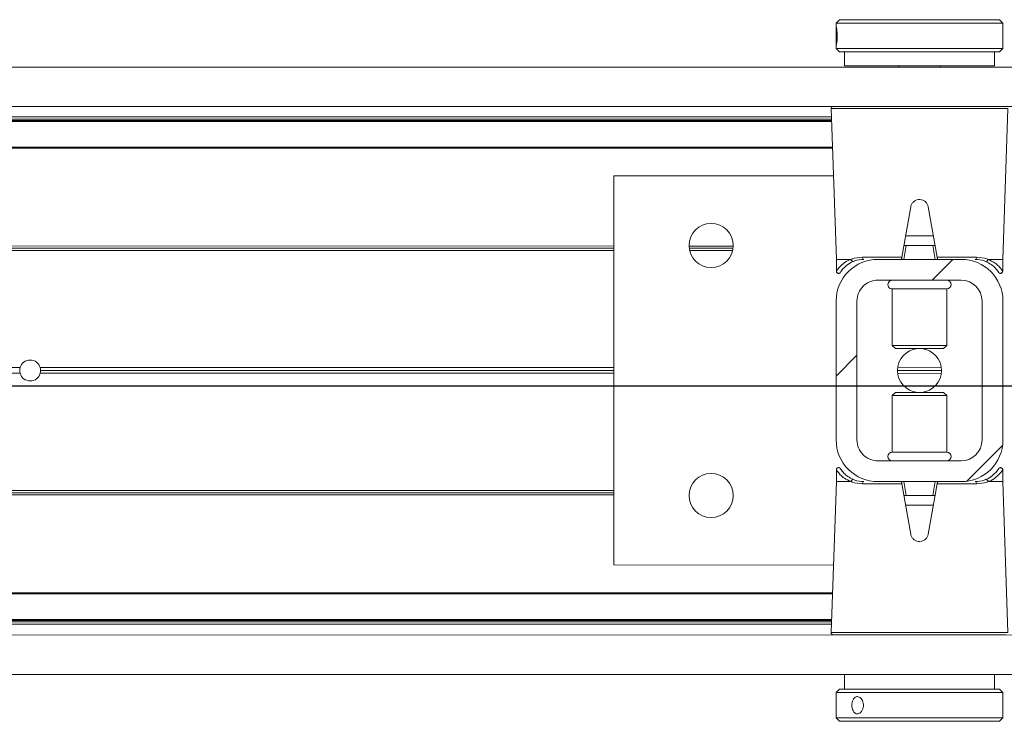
# Model space of a CAD drawing. Header units: feet. Extents: x 0 to 152508, y 0 to 59434.
# Tile 92 of 114: x 152338.527 to 152339.265, y 59421.628 to 59422.154. Entities that reach past the tile are written whole.
import ezdxf

# ---------------------------------------------------------------- set-up
doc = ezdxf.new("R2010")
doc.units = ezdxf.units.FT
doc.header["$LTSCALE"] = 0.1
doc.header["$MEASUREMENT"] = 0
doc.layers.add('Bridge plan$0$BR_P_Rail_Object', color=251, linetype='Continuous', lineweight=30)
doc.layers.add('Bridge plan$0$SC_Scratch7', color=252, linetype='Continuous', lineweight=0)

# ---------------------------------------------------------------- blocks, each defined once
blk = doc.blocks.new('Bridge plan$0$HIGH ST SCREENWALL_13 PANEL PLAN_2')
at = {"layer": 'Bridge plan$0$SC_Scratch7', "lineweight": 0}
h = blk.add_hatch(dxfattribs=at)
h.set_pattern_fill('ANSI32', color=256, scale=0.01, style=0, pattern_type=2)
h.set_pattern_definition([(44.99814199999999, (-53.8804333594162, -14.23253332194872), (-0.2651559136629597, 0.265173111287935), []), (44.99814199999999, (-53.7036570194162, -14.23253905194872), (-0.2651559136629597, 0.265173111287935), [])])
h.paths.add_polyline_path([(-46.45563017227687, 0.08500170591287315), (-46.45563355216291, -0.01916475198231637, 0.4142135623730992), (-46.42438462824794, -0.0504157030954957), (-46.36188474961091, -0.05041773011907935, 0.414213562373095), (-46.33063380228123, -0.01916880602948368), (-46.33063042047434, 0.08499765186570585, 0.414213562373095), (-46.36187934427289, 0.1162486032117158), (-46.42437922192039, 0.1162506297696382, 0.414213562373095)])
h.paths.add_polyline_path([(-46.34625876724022, -0.01916829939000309, -0.414213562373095), (-46.3618842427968, -0.03479276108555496), (-46.42438412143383, -0.03479073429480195, -0.414213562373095), (-46.44000858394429, -0.01916525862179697), (-46.44000520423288, 0.08500119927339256, -0.4142135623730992), (-46.42437972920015, 0.100625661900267), (-46.36187985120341, 0.1006236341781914, -0.414213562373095), (-46.34625539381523, 0.08499815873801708)])
for p, q in [((-46.45312333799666, 0.2959428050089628), (-46.45562341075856, 0.2934428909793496)), ((-46.45312333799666, 0.2959428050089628), (-46.33312357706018, 0.2959389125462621)), ((-46.33062366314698, 0.2934388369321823), (-46.33312357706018, 0.2959389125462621)), ((-46.45562354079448, 0.2894447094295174), (-46.45562389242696, 0.2786005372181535)), ((-46.45562341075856, 0.2934428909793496), (-46.45562354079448, 0.2894447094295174)), ((-46.45562341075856, 0.2934428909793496), (-46.33062366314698, 0.2934388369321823)), ((-46.3306241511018, 0.2783991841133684), (-46.33062379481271, 0.2893741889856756)), ((-46.33062379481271, 0.2893741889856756), (-46.33062366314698, 0.2934388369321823)), ((-46.45562389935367, 0.2784034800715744), (-46.4556240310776, 0.274328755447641)), ((-46.4556240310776, 0.274328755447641), (-46.45312411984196, 0.2718286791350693)), ((-46.4556240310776, 0.274328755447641), (-46.33062428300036, 0.2743247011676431)), ((-46.33312436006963, 0.2718247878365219), (-46.33062428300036, 0.2743247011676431)), ((-46.33062428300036, 0.2743247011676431), (-46.3306241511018, 0.2783991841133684)), ((-46.45312411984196, 0.2718286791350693), (-46.33312436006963, 0.2718247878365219)), ((-46.44937412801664, 0.2718285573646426), (-46.44937446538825, 0.261411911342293)), ((-46.33687469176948, 0.2614082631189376), (-46.33687435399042, 0.2718249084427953)), ((-48.38791228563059, 0.2604806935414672), (-44.39833693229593, 0.2603512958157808)), ((-46.33687469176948, 0.2614082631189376), (-46.44937446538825, 0.261411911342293)), ((-46.40874954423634, 0.2614105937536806), (-46.40874957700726, 0.2604165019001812)), ((-46.37749963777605, 0.2604154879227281), (-46.37749960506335, 0.2614095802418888)), ((-48.38791324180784, 0.2309807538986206), (-44.39833788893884, 0.2308513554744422)), ((-46.45941208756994, 0.2293832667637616), (-46.45546511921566, 0.1162516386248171)), ((-46.39312561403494, 0.2293811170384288), (-46.45941208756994, 0.2293832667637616)), ((-46.32683914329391, 0.2293789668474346), (-46.39312561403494, 0.2293811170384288)), ((-46.33079345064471, 0.1162475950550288), (-46.32683914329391, 0.2293789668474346)), ((-48.23039507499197, 0.2231216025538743), (-46.45919162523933, 0.2230641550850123)), ((-48.23166386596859, 0.2213893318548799), (-46.45913118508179, 0.2213318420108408)), ((-46.45907069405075, 0.2195980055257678), (-48.21603895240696, 0.2196549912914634)), ((-46.45909931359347, 0.2204182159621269), (-48.21603892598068, 0.2204752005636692)), ((-46.45837247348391, 0.1995848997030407), (-48.21603960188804, 0.1996419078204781)), ((-46.45840108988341, 0.2004051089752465), (-48.21603957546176, 0.2004621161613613)), ((-46.62229346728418, 0.1787569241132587), (-46.62230292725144, -0.1129091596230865)), ((-46.45764563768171, 0.1787515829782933), (-46.62229346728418, 0.1787569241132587)), ((-46.39968967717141, 0.1556198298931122), (-46.40635374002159, 0.1178332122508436)), ((-46.37990472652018, 0.1178323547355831), (-46.38656634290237, 0.1556194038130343)), ((-46.38275184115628, 0.1339821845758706), (-46.40350557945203, 0.1339828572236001)), ((-46.62229517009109, 0.1262570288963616), (-47.71879994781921, 0.1262925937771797)), ((-46.53284226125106, 0.126254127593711), (-46.56591503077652, 0.1262552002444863)), ((-46.40313014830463, 0.1266665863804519), (-46.40496721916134, 0.116250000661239)), ((-46.40406900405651, 0.1266666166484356), (-46.40313014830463, 0.1266665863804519)), ((-46.38312774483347, 0.1266659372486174), (-46.40313014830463, 0.1266665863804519)), ((-46.38129134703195, 0.116249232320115), (-46.38312774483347, 0.1266659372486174)), ((-46.38312774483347, 0.1266659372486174), (-46.38218889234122, 0.1266659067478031)), ((-46.62229527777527, 0.1229237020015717), (-47.7188564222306, 0.1229592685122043)), ((-46.62229522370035, 0.1245903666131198), (-47.71864826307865, 0.1246259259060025)), ((-46.53296878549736, 0.1245874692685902), (-46.56578861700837, 0.124588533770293)), ((-46.53326779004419, 0.1229208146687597), (-46.56548972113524, 0.1229218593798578)), ((-46.45546511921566, 0.1162516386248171), (-46.45546540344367, 0.1074893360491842)), ((-46.45546511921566, 0.1162516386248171), (-46.44457840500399, 0.1162512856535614)), ((-46.43592021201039, 0.1178341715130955), (-46.40635374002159, 0.1178332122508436)), ((-46.36187934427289, 0.1162486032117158), (-46.4243792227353, 0.1162506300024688)), ((-46.37990472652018, 0.1178323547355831), (-46.35033825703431, 0.1178313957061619)), ((-46.34168016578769, 0.1162479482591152), (-46.33079345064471, 0.1162475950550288)), ((-46.33079373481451, 0.1074852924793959), (-46.33079345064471, 0.1162475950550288)), ((-46.45151018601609, 0.107831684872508), (-46.45090730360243, 0.1085522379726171)), ((-46.36187985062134, 0.100623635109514), (-46.42437972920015, 0.100625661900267)), ((-46.41354662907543, 0.09406364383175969), (-46.41354800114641, 0.05174745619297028)), ((-46.41353105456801, 0.0940636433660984), (-46.41354662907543, 0.09406364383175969)), ((-46.37271337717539, 0.09406231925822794), (-46.41353105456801, 0.0940636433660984)), ((-46.37271474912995, 0.05174613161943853), (-46.37271337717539, 0.09406231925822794)), ((-46.45563017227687, 0.08500170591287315), (-46.45563355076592, -0.01916475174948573)), ((-46.44000520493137, 0.0850011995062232), (-46.44000858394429, -0.01916525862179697)), ((-46.34625877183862, -0.01916829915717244), (-46.34625539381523, 0.08499815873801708)), ((-46.33063380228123, -0.01916880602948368), (-46.33063042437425, 0.08499765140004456)), ((-46.41354800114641, 0.05174745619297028), (-46.4111760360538, 0.04937533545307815)), ((-46.41353242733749, 0.05174745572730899), (-46.41354800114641, 0.05174745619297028)), ((-46.37271474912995, 0.05174613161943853), (-46.41353242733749, 0.05174745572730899)), ((-46.37508687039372, 0.04937416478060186), (-46.37271474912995, 0.05174613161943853)), ((-46.41116226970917, 0.04937533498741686), (-46.4111760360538, 0.04937533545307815)), ((-46.37508687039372, 0.04937416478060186), (-46.41116226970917, 0.04937533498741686)), ((-47.06731543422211, 0.03081373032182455), (-48.09812864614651, 0.03084716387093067)), ((-47.06731529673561, 0.03506290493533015), (-48.09812850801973, 0.03509633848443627)), ((-46.62229826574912, 0.03079929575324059), (-47.05227934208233, 0.03081324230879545)), ((-46.62229812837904, 0.03504847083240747), (-47.05227920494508, 0.03506241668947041)), ((-46.62229819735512, 0.03292388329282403), (-47.05198483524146, 0.03293781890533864)), ((-46.37659035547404, 0.0329159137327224), (-46.40967362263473, 0.03291698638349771)), ((-46.37672743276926, 0.03079133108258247), (-46.40953668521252, 0.03079239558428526)), ((-46.3767272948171, 0.03504050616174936), (-46.40953654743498, 0.03504156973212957)), ((-46.41117710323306, 0.01645873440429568), (-46.41354922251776, 0.01408676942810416)), ((-46.41117710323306, 0.01645873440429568), (-46.37508793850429, 0.01645756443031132)), ((-46.37271596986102, 0.01408544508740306), (-46.37508793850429, 0.01645756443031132)), ((-46.41354922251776, 0.01408676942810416), (-46.41355059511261, -0.02822941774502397)), ((-46.41354922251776, 0.01408676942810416), (-46.37271596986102, 0.01408544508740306)), ((-46.37271734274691, -0.02823074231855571), (-46.37271596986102, 0.01408544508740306)), ((-46.41355059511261, -0.02822941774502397), (-46.37271734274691, -0.02823074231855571)), ((-46.42438412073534, -0.03479073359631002), (-46.3618842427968, -0.03479276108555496)), ((-46.45547024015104, -0.04165239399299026), (-46.45547052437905, -0.05041469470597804)), ((-46.33475378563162, -0.04199878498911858), (-46.33535667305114, -0.04271933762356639)), ((-46.33079885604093, -0.05041873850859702), (-46.33079857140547, -0.04165643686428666)), ((-46.45547052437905, -0.05041469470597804), (-46.45942483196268, -0.1635460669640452)), ((-46.44458381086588, -0.0504150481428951), (-46.45547052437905, -0.05041469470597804)), ((-46.42438462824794, -0.0504157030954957), (-46.36188474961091, -0.05041773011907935)), ((-46.4049726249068, -0.05041633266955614), (-46.40313622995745, -0.06083303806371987)), ((-46.38313382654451, -0.06083368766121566), (-46.38129675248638, -0.0504171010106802)), ((-46.33079885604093, -0.05041873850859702), (-46.34168557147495, -0.05041838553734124)), ((-46.3268518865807, -0.1635503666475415), (-46.33079885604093, -0.05041873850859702)), ((-46.62230111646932, -0.05707593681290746), (-47.71886226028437, -0.05704037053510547)), ((-46.62230117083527, -0.05874260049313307), (-47.71865421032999, -0.05870704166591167)), ((-46.40635924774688, -0.05199945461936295), (-46.43592572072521, -0.05199849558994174)), ((-46.39969763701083, -0.08978650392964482), (-46.40635924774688, -0.05199945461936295)), ((-46.37991023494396, -0.05200031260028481), (-46.38657430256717, -0.08978692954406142)), ((-46.35034376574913, -0.05200127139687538), (-46.37991023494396, -0.05200031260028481)), ((-46.62230122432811, -0.06040926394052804), (-47.71880600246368, -0.06037369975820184)), ((-46.40313622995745, -0.06083303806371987), (-46.40407508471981, -0.06083300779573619)), ((-46.40313622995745, -0.06083303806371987), (-46.38313382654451, -0.06083368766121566)), ((-46.38219497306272, -0.06083371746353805), (-46.38313382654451, -0.06083368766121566)), ((-46.40351213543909, -0.06814928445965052), (-46.38275839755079, -0.06814995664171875)), ((-46.62230292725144, -0.1129091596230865), (-46.45765509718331, -0.112914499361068)), ((-46.45840733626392, -0.1344358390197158), (-48.21605043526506, -0.1343788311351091)), ((-46.45838328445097, -0.1337477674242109), (-48.21605041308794, -0.1336907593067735)), ((-46.45911147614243, -0.1545810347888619), (-48.21605108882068, -0.1545240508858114)), ((-46.45908742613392, -0.1538929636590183), (-48.21605106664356, -0.1538359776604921)), ((-48.23167608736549, -0.1554371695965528), (-46.45914340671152, -0.1554946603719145)), ((-48.23040740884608, -0.157169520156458), (-46.45920395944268, -0.1572269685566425)), ((-48.38792609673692, -0.1653517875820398), (-44.39835074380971, -0.1654811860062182)), ((-46.45942483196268, -0.1635460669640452), (-46.3268518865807, -0.1635503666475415)), ((-46.32849136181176, -0.1652479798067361), (-46.45778547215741, -0.1652437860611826)), ((-48.38792705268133, -0.1948517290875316), (-44.39835169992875, -0.1949811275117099)), ((-46.44938928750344, -0.1955753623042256), (-46.44938962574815, -0.2059920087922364)), ((-46.33688985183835, -0.2059956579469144), (-46.33688951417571, -0.1955790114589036)), ((-46.45313961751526, -0.2059918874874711), (-46.45563969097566, -0.208491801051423)), ((-46.43788342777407, -0.2059923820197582), (-46.45313961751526, -0.2059918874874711)), ((-46.33313985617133, -0.2059957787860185), (-46.43788342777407, -0.2059923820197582)), ((-46.3306399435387, -0.2084958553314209), (-46.33313985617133, -0.2059957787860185)), ((-46.45563969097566, -0.208491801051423), (-46.45564031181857, -0.2276059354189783)), ((-46.43974783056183, -0.2084923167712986), (-46.45563969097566, -0.208491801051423)), ((-46.3306399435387, -0.2084958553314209), (-46.43974783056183, -0.2084923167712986)), ((-46.33064056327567, -0.2276099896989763), (-46.3306399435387, -0.2084958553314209)), ((-46.45564031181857, -0.2276059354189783), (-46.45314040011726, -0.2301060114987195)), ((-46.43974845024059, -0.227606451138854), (-46.45564031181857, -0.2276059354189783)), ((-46.33064056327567, -0.2276099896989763), (-46.43974845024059, -0.227606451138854)), ((-46.33314063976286, -0.2301099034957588), (-46.33064056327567, -0.2276099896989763)), ((-46.43788421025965, -0.2301065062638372), (-46.45314040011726, -0.2301060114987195)), ((-46.33314063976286, -0.2301099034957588), (-46.43788421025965, -0.2301065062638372))]:
    blk.add_line(p, q, dxfattribs=at)
for centre, radius in [((-46.54937863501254, 0.1266713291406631), 0.01654163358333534), ((-46.54938471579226, -0.06082829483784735), 0.01654163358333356)]:
    blk.add_circle(centre, radius, dxfattribs=at)
for centre, radius, start, end in [((-46.457772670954, 0.2294404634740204), 0.001640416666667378, 115.734717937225, 181.9981416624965), ((-46.4243802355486, 0.08500069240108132), 0.03124993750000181, 89.9981416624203, 179.9981416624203), ((-46.43449394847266, 0.1176562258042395), 0.001437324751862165, 172.888278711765, 257.8741882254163), ((-46.3618803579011, 0.08499866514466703), 0.03124993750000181, 359.9981416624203, 89.9981416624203), ((-46.35176453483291, 0.117653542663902), 0.001437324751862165, 282.1220950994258, 7.108004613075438), ((-46.4243802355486, 0.08500069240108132), 0.01562496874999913, 89.9981416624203, 179.9981416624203), ((-46.41354652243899, 0.09734447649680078), 0.003280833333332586, 89.99814166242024, 269.9981416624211), ((-46.37271327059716, 0.09734315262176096), 0.003280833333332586, 269.9981416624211, 89.99814166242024), ((-46.3618803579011, 0.08499866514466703), 0.0156249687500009, 359.9981416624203, 89.9981416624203), ((-46.39313198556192, 0.03291645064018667), 0.01654163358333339, 95.75174432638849, 264.2445389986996), ((-46.39313198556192, 0.03291645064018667), 0.0165416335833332, 275.7517443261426, 84.24453899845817), ((-47.05979731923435, 0.03293807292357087), 0.007812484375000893, 15.7783413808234, 164.2179419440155), ((-47.05979731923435, 0.03293807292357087), 0.007812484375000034, 164.2179419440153, 179.9981416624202), ((-47.05979731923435, 0.03293807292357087), 0.007812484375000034, 179.9981416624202, 195.7783413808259), ((-47.05979731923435, 0.03293807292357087), 0.007812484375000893, 195.7783413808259, 344.217941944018), ((-47.05979731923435, 0.03293807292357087), 0.007812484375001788, 344.217941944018, 359.9981416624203), ((-47.05979731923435, 0.03293807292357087), 0.007812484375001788, 359.9981416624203, 15.7783413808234), ((-46.42438361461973, -0.01916576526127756), 0.03124993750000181, 179.9981416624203, 269.9981416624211), ((-46.42438361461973, -0.01916576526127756), 0.01562496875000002, 179.9981416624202, 269.9981416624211), ((-46.36188373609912, -0.01916779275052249), 0.03124993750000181, 269.9981416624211, 359.9981416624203), ((-46.36188373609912, -0.01916779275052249), 0.0156249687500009, 269.9981416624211, 359.9981416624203), ((-46.41355070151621, -0.0315102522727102), 0.00328083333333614, 89.99814166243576, 269.9981416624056), ((-46.37271744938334, -0.03151157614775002), 0.00328083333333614, 269.9981416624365, 89.99814166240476), ((-46.43449944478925, -0.05182064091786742), 0.001437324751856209, 102.1220950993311, 187.1080046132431), ((-46.35177003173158, -0.05182332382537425), 0.001437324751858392, 352.8882787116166, 77.8741882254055), ((-46.45778541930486, -0.163603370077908), 0.00164041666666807, 177.9981416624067, 269.9981416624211)]:
    blk.add_arc(centre, radius, start, end, dxfattribs=at)
for points, knots in [([(-46.45554333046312, 0.2838858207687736), (-46.45554717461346, 0.2846156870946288), (-46.45555485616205, 0.2860753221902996), (-46.45560193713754, 0.2880194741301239), (-46.45563267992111, 0.2895027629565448), (-46.45560803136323, 0.2903553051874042), (-46.45550213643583, 0.2904778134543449), (-46.45532360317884, 0.2898614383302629), (-46.45511276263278, 0.2885771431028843), (-46.45492934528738, 0.2867626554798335), (-46.45483194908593, 0.2846213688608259), (-46.4548528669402, 0.2824015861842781), (-46.45498426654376, 0.2803525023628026), (-46.45518380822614, 0.2786965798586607), (-46.45539071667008, 0.2776204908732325), (-46.45554796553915, 0.2772511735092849), (-46.45562510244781, 0.2776275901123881), (-46.45562682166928, 0.2787032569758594), (-46.45558632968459, 0.2803611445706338), (-46.45554919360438, 0.2821904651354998), (-46.45554499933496, 0.2834039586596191), (-46.45554333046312, 0.2838858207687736)], [0, 0, 0, 0, 0.05349003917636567, 0.1069730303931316, 0.1606387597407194, 0.2144249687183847, 0.2680134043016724, 0.3213959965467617, 0.3748823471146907, 0.428621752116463, 0.4823711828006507, 0.5358682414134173, 0.5892453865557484, 0.642821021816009, 0.6966044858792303, 0.7502816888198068, 0.8037058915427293, 0.857123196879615, 0.9107890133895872, 0.9645754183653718, 1, 1, 1, 1]), ([(-46.33063094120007, 0.278399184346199), (-46.33062927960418, 0.278520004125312), (-46.33062310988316, 0.2789688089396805), (-46.33066407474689, 0.2803761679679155), (-46.3307013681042, 0.2824000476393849), (-46.33070847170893, 0.2846357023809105), (-46.33067814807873, 0.2867482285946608), (-46.33063228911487, 0.2884394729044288), (-46.33063004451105, 0.2891003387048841), (-46.3306291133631, 0.2893741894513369)], [0, 0, 0, 0, 0.06072773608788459, 0.2255858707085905, 0.390818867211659, 0.5554446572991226, 0.7194280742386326, 0.8837361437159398, 1, 1, 1, 1]), ([(-46.38656634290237, 0.1556194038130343), (-46.38676936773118, 0.1563452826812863), (-46.38717544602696, 0.1577971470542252), (-46.38865450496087, 0.1595621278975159), (-46.39058700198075, 0.1607619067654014), (-46.39281839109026, 0.1612452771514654), (-46.39506926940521, 0.1609673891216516), (-46.39710084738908, 0.1599679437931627), (-46.3986886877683, 0.1583535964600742), (-46.39944869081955, 0.1567791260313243), (-46.39964538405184, 0.1558328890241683), (-46.39968967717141, 0.1556198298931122)], [0, 0, 0, 0, 0.1209405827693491, 0.2418986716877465, 0.3631789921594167, 0.4839141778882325, 0.6036428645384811, 0.7231756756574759, 0.8435617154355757, 0.9647756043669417, 1, 1, 1, 1]), ([(-46.40406900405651, 0.1266666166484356), (-46.40417307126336, 0.1266713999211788), (-46.40438171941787, 0.1266809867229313), (-46.40458438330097, 0.1267923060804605), (-46.4046804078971, 0.1269890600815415), (-46.40468930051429, 0.1272400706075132), (-46.40465762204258, 0.1274406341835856), (-46.40464265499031, 0.127535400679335)], [0, 0, 0, 0, 0.2090964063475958, 0.4192230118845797, 0.614313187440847, 0.8177607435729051, 1, 1, 1, 1]), ([(-46.38161518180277, 0.1275346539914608), (-46.38159501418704, 0.1274011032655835), (-46.38155452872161, 0.1271330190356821), (-46.38161649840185, 0.1268497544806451), (-46.38181283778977, 0.1267028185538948), (-46.38202618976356, 0.1266682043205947), (-46.38215714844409, 0.1266663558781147), (-46.38218889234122, 0.1266659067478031)], [0, 0, 0, 0, 0.2596090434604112, 0.5211299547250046, 0.7440978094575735, 0.9379679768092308, 1, 1, 1, 1]), ([(-46.45538790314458, 0.1074876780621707), (-46.45541327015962, 0.1074510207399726), (-46.45575690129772, 0.1069544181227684), (-46.4544434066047, 0.1090098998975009), (-46.45159331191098, 0.1121265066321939), (-46.44799700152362, 0.114777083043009), (-46.44530820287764, 0.1159365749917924), (-46.44457840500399, 0.1162512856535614)], [0, 0, 0, 0, 0.02419217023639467, 0.3277420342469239, 0.606783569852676, 0.8932725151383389, 1, 1, 1, 1]), ([(-46.44254337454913, 0.1147570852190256), (-46.44322542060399, 0.1144567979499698), (-46.44565444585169, 0.1133873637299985), (-46.44892619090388, 0.110922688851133), (-46.45151534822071, 0.1080175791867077), (-46.45270011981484, 0.1061102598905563), (-46.45238003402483, 0.1065857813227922), (-46.4523514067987, 0.1066283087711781)], [0, 0, 0, 0, 0.1078427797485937, 0.3840685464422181, 0.6668848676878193, 0.9702082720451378, 1, 1, 1, 1]), ([(-46.44457840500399, 0.1162512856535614), (-46.4445697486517, 0.1162511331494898), (-46.44455522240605, 0.1162508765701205), (-46.44453664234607, 0.1162484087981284), (-46.44452398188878, 0.1162452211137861), (-46.44451442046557, 0.1162412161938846), (-46.44450777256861, 0.1162367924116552), (-46.44450355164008, 0.1162313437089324), (-46.44450176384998, 0.1162274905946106), (-46.44450125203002, 0.1162249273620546), (-46.44450106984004, 0.1162240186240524)], [0, 0, 0, 0, 0.3215596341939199, 0.5397412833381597, 0.6888517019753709, 0.79191255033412, 0.9005355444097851, 0.9440219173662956, 0.9801240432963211, 1, 1, 1, 1]), ([(-46.44450106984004, 0.1162240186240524), (-46.44447765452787, 0.116233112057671), (-46.44416695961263, 0.1163537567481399), (-46.44168118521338, 0.1172780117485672), (-46.43861872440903, 0.1175736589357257), (-46.43592021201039, 0.1178341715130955)], [0, 0, 0, 0, 0.009594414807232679, 0.1272952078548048, 1, 1, 1, 1]), ([(-46.44450106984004, 0.1162240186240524), (-46.44445800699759, 0.1160448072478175), (-46.4443718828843, 0.1156863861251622), (-46.44406462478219, 0.1152173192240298), (-46.44366546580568, 0.1148677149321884), (-46.443205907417, 0.1146769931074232), (-46.44286730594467, 0.114670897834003), (-46.4426520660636, 0.1147179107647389), (-46.44258507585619, 0.114742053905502), (-46.44254337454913, 0.1147570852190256)], [0, 0, 0, 0, 0.1824633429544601, 0.3649266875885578, 0.5473901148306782, 0.7298544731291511, 0.9123202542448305, 0.9454189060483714, 1, 1, 1, 1]), ([(-46.43479586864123, 0.1162509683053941), (-46.43724223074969, 0.1160092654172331), (-46.4400492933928, 0.11573192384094), (-46.44225937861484, 0.114868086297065), (-46.44254337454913, 0.1147570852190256)], [0, 0, 0, 0, 0.8715029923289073, 1, 1, 1, 1]), ([(-46.40635374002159, 0.1178332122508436), (-46.40638673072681, 0.1176461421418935), (-46.40645267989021, 0.1172721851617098), (-46.40653803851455, 0.1167881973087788), (-46.40660133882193, 0.1164292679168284), (-46.40662985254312, 0.1162675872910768), (-46.40663221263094, 0.1162541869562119), (-46.40663294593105, 0.1162500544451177)], [0, 0, 0, 0, 0.2211044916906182, 0.4419883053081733, 0.6682230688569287, 0.8976805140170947, 1, 1, 1, 1]), ([(-46.37962562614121, 0.1162491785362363), (-46.37962903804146, 0.1162685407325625), (-46.37963586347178, 0.1163072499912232), (-46.37968819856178, 0.1166041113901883), (-46.37976523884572, 0.1170411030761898), (-46.37984320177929, 0.1174833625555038), (-46.37989101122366, 0.1177545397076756), (-46.37990472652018, 0.1178323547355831)], [0, 0, 0, 0, 0.2253311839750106, 0.4504917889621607, 0.6794496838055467, 0.9080175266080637, 1, 1, 1, 1]), ([(-46.34371529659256, 0.1147538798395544), (-46.34399927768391, 0.1148648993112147), (-46.34620931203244, 0.1157288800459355), (-46.34901635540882, 0.1160064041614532), (-46.35146270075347, 0.1162482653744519)], [0, 0, 0, 0, 0.1284970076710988, 1, 1, 1, 1]), ([(-46.35033825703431, 0.1178313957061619), (-46.34763975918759, 0.1175707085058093), (-46.34457732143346, 0.1172748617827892), (-46.34209160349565, 0.1163504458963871), (-46.34178091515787, 0.1162297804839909), (-46.34175750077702, 0.1162206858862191)], [0, 0, 0, 0, 0.8727047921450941, 0.9904055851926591, 1, 1, 1, 1]), ([(-46.34175750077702, 0.1162206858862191), (-46.34180057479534, 0.1160414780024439), (-46.34188672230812, 0.1156830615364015), (-46.34219401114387, 0.1152140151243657), (-46.34259319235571, 0.1148644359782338), (-46.34305276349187, 0.1146737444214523), (-46.34339136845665, 0.1146676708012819), (-46.34360660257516, 0.1147146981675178), (-46.34367359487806, 0.1147388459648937), (-46.34371529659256, 0.1147538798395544)], [0, 0, 0, 0, 0.1824633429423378, 0.3649266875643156, 0.5473901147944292, 0.7298544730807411, 0.9123202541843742, 0.9454189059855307, 1, 1, 1, 1]), ([(-46.33487204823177, 0.108004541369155), (-46.33440062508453, 0.1073167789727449), (-46.33343196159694, 0.1059035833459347), (-46.33427323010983, 0.1072799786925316), (-46.33628802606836, 0.1098053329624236), (-46.33918804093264, 0.1125178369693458), (-46.34216471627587, 0.1139880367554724), (-46.34371529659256, 0.1147538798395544)], [0, 0, 0, 0, 0.216466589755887, 0.4447885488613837, 0.6224134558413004, 0.8033112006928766, 1, 1, 1, 1]), ([(-46.34175750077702, 0.1162206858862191), (-46.34175711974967, 0.1162223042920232), (-46.3417562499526, 0.1162259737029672), (-46.34175262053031, 0.116231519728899), (-46.34174114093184, 0.1162409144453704), (-46.34171603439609, 0.1162468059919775), (-46.3416937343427, 0.1162475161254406), (-46.34168016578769, 0.1162479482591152)], [0, 0, 0, 0, 0.03580645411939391, 0.08120784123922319, 0.1683558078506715, 0.4940119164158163, 1, 1, 1, 1]), ([(-46.34168016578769, 0.1162479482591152), (-46.33998851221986, 0.11542829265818), (-46.33676430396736, 0.1138660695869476), (-46.33357674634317, 0.1110059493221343), (-46.3312671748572, 0.108162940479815), (-46.33100918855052, 0.1077203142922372), (-46.33087125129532, 0.1074836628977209)], [0, 0, 0, 0, 0.2571529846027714, 0.490121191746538, 0.7273915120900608, 1, 1, 1, 1]), ([(-46.45544987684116, 0.1074873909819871), (-46.45545522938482, 0.1073743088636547), (-46.45546941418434, 0.107074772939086), (-46.45530281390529, 0.1065974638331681), (-46.45494897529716, 0.10613251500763), (-46.45445090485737, 0.1058235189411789), (-46.45392441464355, 0.1057133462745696), (-46.4534660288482, 0.1057579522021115), (-46.4531089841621, 0.105886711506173), (-46.45284258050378, 0.1060524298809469), (-46.45266138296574, 0.1062131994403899), (-46.45255257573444, 0.106338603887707), (-46.45250254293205, 0.106404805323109), (-46.45247683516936, 0.1064409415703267), (-46.45245502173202, 0.1064730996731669), (-46.452429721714, 0.1065122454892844), (-46.45240100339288, 0.1065594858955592), (-46.45225435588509, 0.1067826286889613), (-46.45194809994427, 0.1073168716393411), (-46.45142599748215, 0.1079492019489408), (-46.45134002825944, 0.1080533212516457)], [0, 0, 0, 0, 0.02130453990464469, 0.05643219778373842, 0.0926456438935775, 0.1300030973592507, 0.164520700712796, 0.1924100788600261, 0.2159615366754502, 0.2356471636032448, 0.2513168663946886, 0.2619547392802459, 0.2675243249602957, 0.2724181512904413, 0.2795765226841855, 0.2941373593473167, 0.340066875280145, 0.5236046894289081, 0.9215570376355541, 1, 1, 1, 1]), ([(-46.3348810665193, 0.1079968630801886), (-46.33466078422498, 0.1077084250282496), (-46.33407337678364, 0.1069392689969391), (-46.3339006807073, 0.1066175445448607), (-46.33382753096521, 0.10650699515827), (-46.33381266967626, 0.1064802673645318), (-46.3337572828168, 0.1064015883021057), (-46.33369254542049, 0.1063165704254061), (-46.33354976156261, 0.1061588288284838), (-46.33329025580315, 0.1059550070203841), (-46.33285847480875, 0.105755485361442), (-46.33228900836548, 0.1056996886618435), (-46.33169647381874, 0.1058668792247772), (-46.33123304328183, 0.1062095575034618), (-46.33094056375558, 0.1066384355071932), (-46.33081356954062, 0.1070528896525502), (-46.33078055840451, 0.1073354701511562), (-46.33079984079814, 0.1074726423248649), (-46.33080258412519, 0.1074921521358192)], [0, 0, 0, 0, 0.239494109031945, 0.6386401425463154, 0.690387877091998, 0.7194794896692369, 0.7258785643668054, 0.7320686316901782, 0.746010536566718, 0.7666494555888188, 0.7961242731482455, 0.8367373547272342, 0.8745890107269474, 0.912743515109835, 0.945910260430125, 0.9731441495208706, 0.9961802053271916, 1, 1, 1, 1]), ([(-46.45138290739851, -0.04216396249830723), (-46.45160319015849, -0.04187552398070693), (-46.45219059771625, -0.04110636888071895), (-46.45236329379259, -0.04078464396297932), (-46.45243644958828, -0.04067409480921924), (-46.45245130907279, -0.04064736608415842), (-46.45250669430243, -0.04056868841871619), (-46.45257142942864, -0.04048367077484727), (-46.45271421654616, -0.04032592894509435), (-46.4529737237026, -0.04012210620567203), (-46.4534054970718, -0.03992258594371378), (-46.45397496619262, -0.03986678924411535), (-46.45456750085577, -0.04003397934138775), (-46.45503093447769, -0.04037665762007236), (-46.45532341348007, -0.04080553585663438), (-46.45545041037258, -0.0412199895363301), (-46.45548341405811, -0.04150256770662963), (-46.45546413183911, -0.0416397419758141), (-46.45546139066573, -0.0416592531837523)], [0, 0, 0, 0, 0.239494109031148, 0.6386401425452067, 0.6903878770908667, 0.7194794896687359, 0.7258785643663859, 0.7320686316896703, 0.746010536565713, 0.7666494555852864, 0.7961242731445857, 0.8367373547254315, 0.8745890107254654, 0.9127435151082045, 0.9459102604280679, 0.9731441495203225, 0.9961802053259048, 1, 1, 1, 1]), ([(-46.44458381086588, -0.0504150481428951), (-46.44627546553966, -0.04959539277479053), (-46.44949967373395, -0.04803316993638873), (-46.4526872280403, -0.04517304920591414), (-46.45499680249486, -0.04233003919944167), (-46.45525478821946, -0.0418874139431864), (-46.45539272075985, -0.04165076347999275)], [0, 0, 0, 0, 0.2571529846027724, 0.4901211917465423, 0.7273915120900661, 1, 1, 1, 1]), ([(-46.45139192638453, -0.04217164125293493), (-46.45186335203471, -0.04148387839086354), (-46.45283201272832, -0.04007068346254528), (-46.45199074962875, -0.04144707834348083), (-46.44997595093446, -0.0439724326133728), (-46.44707593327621, -0.04668493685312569), (-46.44409926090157, -0.04815513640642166), (-46.44254868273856, -0.04892097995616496)], [0, 0, 0, 0, 0.2164665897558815, 0.4447885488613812, 0.6224134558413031, 0.8033112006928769, 1, 1, 1, 1]), ([(-46.34372060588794, -0.04892418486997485), (-46.34303855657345, -0.04862389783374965), (-46.34060952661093, -0.04755446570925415), (-46.33733778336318, -0.04508978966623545), (-46.33474862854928, -0.0421846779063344), (-46.33356385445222, -0.04027735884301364), (-46.33388394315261, -0.04075288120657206), (-46.33391256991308, -0.04079540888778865)], [0, 0, 0, 0, 0.107842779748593, 0.3840685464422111, 0.666884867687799, 0.9702082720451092, 1, 1, 1, 1]), ([(-46.33087607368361, -0.04165477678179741), (-46.33085071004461, -0.04161812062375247), (-46.33050707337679, -0.04112151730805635), (-46.33182056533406, -0.04317699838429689), (-46.33467066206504, -0.04629360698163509), (-46.3382669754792, -0.04894418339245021), (-46.34095576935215, -0.05010367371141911), (-46.34168557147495, -0.05041838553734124)], [0, 0, 0, 0, 0.02419217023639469, 0.3277420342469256, 0.6067835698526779, 0.8932725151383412, 1, 1, 1, 1]), ([(-46.3308141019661, -0.04165449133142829), (-46.33080874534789, -0.04154140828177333), (-46.33079456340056, -0.04124187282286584), (-46.33096115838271, -0.04076456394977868), (-46.33131499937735, -0.04029961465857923), (-46.33181307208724, -0.03999061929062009), (-46.33233955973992, -0.03988044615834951), (-46.33279795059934, -0.03992505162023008), (-46.3331549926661, -0.04005381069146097), (-46.33342139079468, -0.04021953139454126), (-46.3336025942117, -0.04038029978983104), (-46.33371139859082, -0.0405057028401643), (-46.33376142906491, -0.0405719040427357), (-46.33378713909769, -0.04060803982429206), (-46.33380895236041, -0.0406401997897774), (-46.33383425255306, -0.04067934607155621), (-46.33386297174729, -0.04072658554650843), (-46.33400962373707, -0.04094972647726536), (-46.33431587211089, -0.041483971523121), (-46.33483797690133, -0.04211630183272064), (-46.33492394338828, -0.04222042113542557)], [0, 0, 0, 0, 0.02130453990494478, 0.05643219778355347, 0.09264564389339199, 0.1300030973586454, 0.1645207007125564, 0.1924100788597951, 0.215961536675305, 0.2356471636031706, 0.2513168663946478, 0.2619547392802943, 0.2675243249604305, 0.2724181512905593, 0.279576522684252, 0.2941373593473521, 0.3400668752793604, 0.5236046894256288, 0.9215570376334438, 1, 1, 1, 1]), ([(-46.44450647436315, -0.05038778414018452), (-46.44450686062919, -0.05038940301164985), (-46.44450772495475, -0.05039307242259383), (-46.44451135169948, -0.05039861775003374), (-46.44452283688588, -0.05040801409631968), (-46.44454793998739, -0.05041390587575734), (-46.44457024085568, -0.05041461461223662), (-46.44458381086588, -0.0504150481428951)], [0, 0, 0, 0, 0.03580645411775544, 0.08120784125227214, 0.1683558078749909, 0.4940119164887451, 1, 1, 1, 1]), ([(-46.44450647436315, -0.05038778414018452), (-46.44446339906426, -0.05020857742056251), (-46.44437725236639, -0.04985016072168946), (-46.44406996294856, -0.04938111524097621), (-46.4436707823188, -0.04903153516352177), (-46.44321121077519, -0.04884084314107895), (-46.44287260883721, -0.04883477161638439), (-46.44265737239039, -0.04888179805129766), (-46.44259038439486, -0.04890594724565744), (-46.44254868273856, -0.04892097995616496)], [0, 0, 0, 0, 0.1824633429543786, 0.3649266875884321, 0.5473901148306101, 0.729854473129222, 0.9123202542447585, 0.9454189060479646, 1, 1, 1, 1]), ([(-46.43592572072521, -0.05199849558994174), (-46.43862421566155, -0.05173780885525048), (-46.44168665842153, -0.0514419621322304), (-46.44417237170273, -0.05051754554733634), (-46.44448305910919, -0.05039687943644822), (-46.44450647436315, -0.05038778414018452)], [0, 0, 0, 0, 0.8727047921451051, 0.9904055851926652, 1, 1, 1, 1]), ([(-46.44254868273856, -0.04892097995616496), (-46.44226469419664, -0.04903199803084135), (-46.440054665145, -0.04989598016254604), (-46.43724762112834, -0.05017350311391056), (-46.43480127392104, -0.0504153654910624)], [0, 0, 0, 0, 0.1284970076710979, 1, 1, 1, 1]), ([(-46.40663835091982, -0.05041627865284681), (-46.40663493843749, -0.05043564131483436), (-46.40662811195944, -0.05047434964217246), (-46.40657578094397, -0.05077121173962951), (-46.4064987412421, -0.051208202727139), (-46.40642076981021, -0.05165046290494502), (-46.40637296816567, -0.05192163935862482), (-46.40635924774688, -0.05199945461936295)], [0, 0, 0, 0, 0.2253311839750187, 0.4504917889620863, 0.6794496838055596, 0.9080175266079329, 1, 1, 1, 1]), ([(-46.37991023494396, -0.05200031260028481), (-46.3798772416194, -0.05181324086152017), (-46.37981129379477, -0.05143928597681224), (-46.37972593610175, -0.05095529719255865), (-46.3796626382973, -0.05059636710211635), (-46.37963412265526, -0.05043468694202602), (-46.37963175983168, -0.05042128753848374), (-46.37963103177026, -0.05041715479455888)], [0, 0, 0, 0, 0.221104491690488, 0.441988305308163, 0.6682230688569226, 0.8976805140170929, 1, 1, 1, 1]), ([(-46.35146810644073, -0.05041806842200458), (-46.34902174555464, -0.05017636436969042), (-46.34621468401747, -0.04989902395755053), (-46.34400459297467, -0.0490351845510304), (-46.34372060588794, -0.04892418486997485)], [0, 0, 0, 0, 0.8715029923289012, 1, 1, 1, 1]), ([(-46.34176290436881, -0.05039111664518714), (-46.34178632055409, -0.05040021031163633), (-46.34209701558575, -0.05052085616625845), (-46.34458279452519, -0.05144511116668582), (-46.34764525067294, -0.05174075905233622), (-46.35034376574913, -0.05200127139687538)], [0, 0, 0, 0, 0.009594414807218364, 0.1272952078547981, 1, 1, 1, 1]), ([(-46.34176290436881, -0.05039111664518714), (-46.34180596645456, -0.05021190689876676), (-46.34189209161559, -0.04985348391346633), (-46.34219935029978, -0.04938441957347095), (-46.34259850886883, -0.04903481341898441), (-46.34305806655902, -0.04884409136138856), (-46.34339667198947, -0.04883799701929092), (-46.34361190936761, -0.04888501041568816), (-46.34367890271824, -0.04890915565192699), (-46.34372060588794, -0.04892418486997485)], [0, 0, 0, 0, 0.1824633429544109, 0.3649266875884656, 0.5473901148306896, 0.7298544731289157, 0.9123202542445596, 0.9454189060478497, 1, 1, 1, 1]), ([(-46.34168557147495, -0.05041838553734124), (-46.34169422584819, -0.050418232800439), (-46.34170875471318, -0.05041797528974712), (-46.34172733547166, -0.05041550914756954), (-46.34173999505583, -0.05041232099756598), (-46.34174955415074, -0.05040831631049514), (-46.3417562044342, -0.05040389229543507), (-46.34176042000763, -0.050398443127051), (-46.3417622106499, -0.0503945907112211), (-46.34176272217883, -0.05039202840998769), (-46.34176290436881, -0.05039111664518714)], [0, 0, 0, 0, 0.3215596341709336, 0.5397412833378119, 0.6888517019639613, 0.7919125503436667, 0.9005355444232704, 0.9440219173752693, 0.9801240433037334, 1, 1, 1, 1]), ([(-46.40464879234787, -0.06170175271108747), (-46.40466896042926, -0.06156820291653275), (-46.40470944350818, -0.06130011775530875), (-46.40464747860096, -0.06101685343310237), (-46.40445113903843, -0.06086991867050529), (-46.40423778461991, -0.06083530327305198), (-46.40410682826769, -0.06083345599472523), (-46.40407508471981, -0.06083300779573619)], [0, 0, 0, 0, 0.2596090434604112, 0.5211299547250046, 0.7440978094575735, 0.9379679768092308, 1, 1, 1, 1]), ([(-46.38219497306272, -0.06083371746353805), (-46.38209090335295, -0.0608384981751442), (-46.38188225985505, -0.06084808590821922), (-46.38167959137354, -0.06095940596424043), (-46.38158356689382, -0.06115615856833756), (-46.38157467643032, -0.061407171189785), (-46.38160634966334, -0.06160773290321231), (-46.3816213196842, -0.06170249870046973)], [0, 0, 0, 0, 0.2090964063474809, 0.41922301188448, 0.614313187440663, 0.8177607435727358, 1, 1, 1, 1]), ([(-46.38657430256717, -0.08978692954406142), (-46.38677737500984, -0.09051279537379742), (-46.38718354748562, -0.09196463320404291), (-46.38866271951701, -0.09372951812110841), (-46.39059529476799, -0.09492917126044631), (-46.39282671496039, -0.09541239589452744), (-46.3950775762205, -0.09513436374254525), (-46.39710908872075, -0.09413478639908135), (-46.39869682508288, -0.09252033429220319), (-46.39945672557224, -0.09094581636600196), (-46.39965335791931, -0.0899995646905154), (-46.39969763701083, -0.08978650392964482)], [0, 0, 0, 0, 0.1209405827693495, 0.2418986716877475, 0.3631789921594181, 0.4839141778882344, 0.6036428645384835, 0.7231756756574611, 0.843561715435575, 0.9647756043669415, 1, 1, 1, 1]), ([(-46.43974792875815, -0.2115389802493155), (-46.43925592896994, -0.2116105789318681), (-46.43827200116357, -0.2117537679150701), (-46.43689715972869, -0.2128693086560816), (-46.43582003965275, -0.2145152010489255), (-46.4351876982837, -0.2165764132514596), (-46.43509625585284, -0.2187977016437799), (-46.43555519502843, -0.2209304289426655), (-46.43649607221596, -0.2227406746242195), (-46.4377902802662, -0.2240286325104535), (-46.43926484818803, -0.2246434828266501), (-46.44073342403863, -0.2245152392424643), (-46.44203491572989, -0.2236639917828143), (-46.44304848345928, -0.2221835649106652), (-46.44368863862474, -0.2202340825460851), (-46.44390493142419, -0.2180377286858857), (-46.44368425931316, -0.2158490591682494), (-46.44304430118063, -0.2139059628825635), (-46.4420287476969, -0.2124346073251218), (-46.44086870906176, -0.2116508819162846), (-46.44006648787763, -0.2115707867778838), (-46.43974792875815, -0.2115389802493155)], [0, 0, 0, 0, 0.05349092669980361, 0.1069749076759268, 0.1606395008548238, 0.2144261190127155, 0.2680150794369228, 0.3213949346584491, 0.3748804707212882, 0.4286210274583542, 0.4823693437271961, 0.5358670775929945, 0.5892470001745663, 0.6428222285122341, 0.696605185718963, 0.7502835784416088, 0.8037058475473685, 0.8571211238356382, 0.9107880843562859, 0.964574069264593, 1, 1, 1, 1])]:
    blk.add_open_spline(points, degree=3, knots=knots, dxfattribs=at)
blk = doc.blocks.new('Bridge plan')
at = {"layer": 'Bridge plan$0$BR_P_Rail_Object', "lineweight": -3}
blk.add_line((1828212.789513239, 711623.1422486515), (1828067.901254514, 711623.142248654), dxfattribs=at)
at = {"layer": 'Bridge plan$0$SC_Scratch7', "lineweight": -3, "rotation": 359.9997690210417}
blk.add_blockref('Bridge plan$0$HIGH ST SCREENWALL_13 PANEL PLAN_2', (1828124.657819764, 711623.1207852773), dxfattribs=at)
blk = doc.blocks.new('Trellis Base')
blk.add_blockref('Bridge plan', (-1675739.0632623, -652201.2630976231))

msp = doc.modelspace()

# ---------------------------------------------------------------- block references
msp.add_blockref('Trellis Base', (0, 0))

doc.saveas('drawing.dxf')
